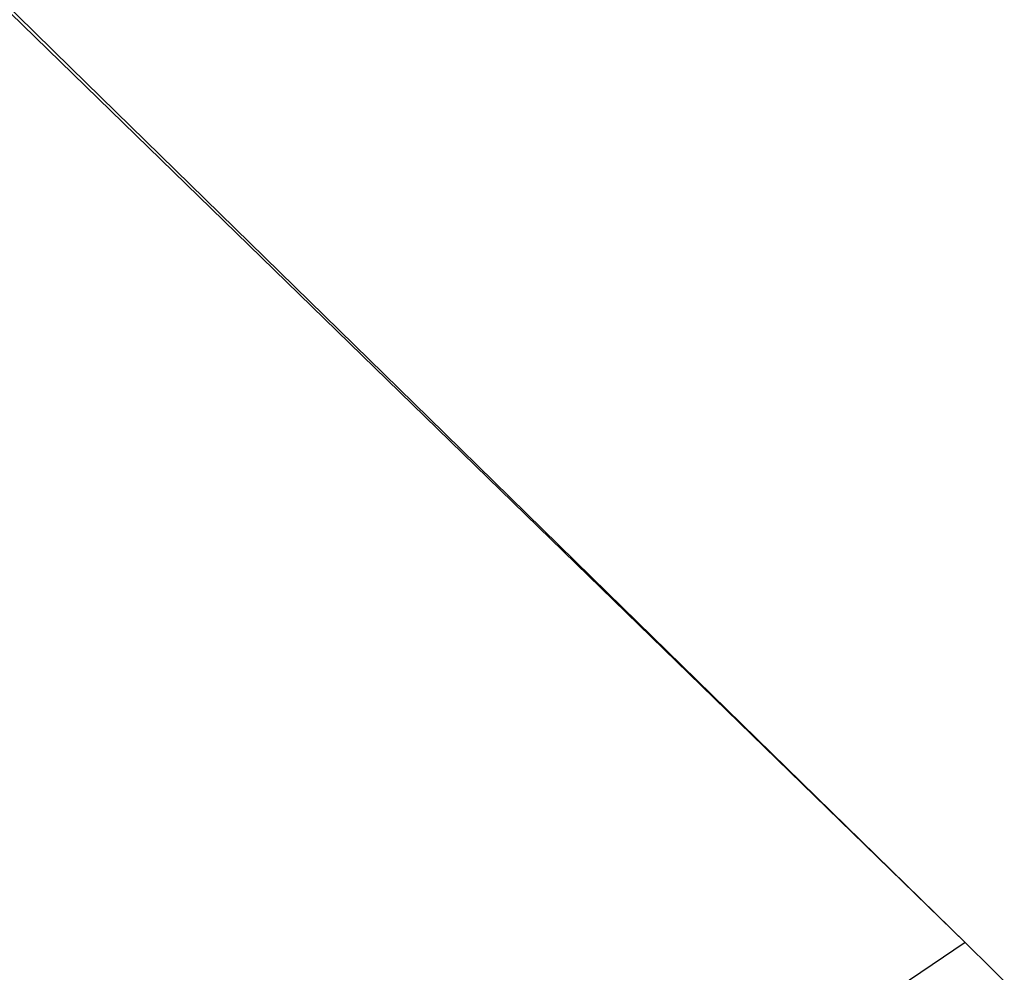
# Model space of a CAD drawing. Header units: millimetres. Extents: x -281 to 347, y -564 to 226.
# Tile 134 of 256: x -216.57315 to -216.56641, y -300.75555 to -300.74904. Entities that reach past the tile are written whole.
import ezdxf

# ---------------------------------------------------------------- set-up
doc = ezdxf.new("R2010")
doc.units = ezdxf.units.MM
doc.layers.add('Layer 01', color=18, linetype='Continuous', true_color=0x000000)

# ---------------------------------------------------------------- blocks, each defined once
blk = doc.blocks.new('10CP307GZ')
at = {"layer": 'Layer 01'}
for p, q in [((0, 22.50000000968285, 0.9999999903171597), (0, 23.49999688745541, 3.1125445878e-06)), ((0, 22.5, 1.000000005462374), (0, 22.5, 0.9999999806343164))]:
    blk.add_line(p, q, dxfattribs=at)
blk.add_arc((-8.606938e-10, -7.8e-15, 0.9999999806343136), 22.50000000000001, 89.99999560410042, 180, dxfattribs=at)
blk.add_open_spline([(1.7262657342e-06, 22.49999999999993, 0.9999999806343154), (0.7478074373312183, 22.50681860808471, 0.9931813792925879), (1.493810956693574, 22.47642595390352, 0.986385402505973), (2.982219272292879, 22.34139050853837, 0.9728384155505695), (3.720764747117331, 22.23688082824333, 0.9661225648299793), (5.900489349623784, 21.81838837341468, 0.9463187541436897), (7.314105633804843, 21.39951616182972, 0.9337559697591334), (9.375261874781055, 20.56156344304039, 0.9140882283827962), (10.05581640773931, 20.24497848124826, 0.9073865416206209), (11.37100135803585, 19.55206781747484, 0.8940137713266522), (12.00739389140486, 19.17548643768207, 0.8873282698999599), (13.85444215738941, 17.95745378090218, 0.8672747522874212), (15.00357824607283, 17.02858038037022, 0.8539098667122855), (16.59888254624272, 15.45280848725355, 0.8338674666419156), (17.10308245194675, 14.90278219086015, 0.8272625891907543), (18.05485643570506, 13.75578832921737, 0.8142284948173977), (18.50437115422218, 13.15587634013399, 0.8078307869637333), (19.75439283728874, 11.30481216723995, 0.7883806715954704), (20.45624689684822, 10.0067831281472, 0.7752530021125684), (21.31677313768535, 7.96618626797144, 0.7553295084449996), (21.5713449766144, 7.27028426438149, 0.7486493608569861), (21.90331111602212, 6.202153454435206, 0.7385689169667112), (22.00560190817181, 5.841927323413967, 0.7351977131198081), (22.19123274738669, 5.121362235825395, 0.72851004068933), (22.27490156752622, 4.76002870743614, 0.7251841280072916), (22.64826995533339, 2.94819315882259, 0.7086425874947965), (22.80431126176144, 1.482333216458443, 0.6956887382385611), (22.81698729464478, 0, 0.683012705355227)], degree=3, knots=[0, 0, 0, 0, 2.226859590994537, 2.226859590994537, 4.45371918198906, 4.45371918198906, 8.907438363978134, 8.907438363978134, 11.13429795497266, 11.13429795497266, 13.36115754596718, 13.36115754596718, 17.81487672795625, 17.81487672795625, 20.04173631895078, 20.04173631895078, 22.26859590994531, 22.26859590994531, 26.72231509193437, 26.72231509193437, 28.94917468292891, 28.94917468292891, 30.06260447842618, 30.06260447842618, 31.17603427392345, 31.17603427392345, 35.62975345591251, 35.62975345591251, 35.62975345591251, 35.62975345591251], dxfattribs=at)
blk.add_rational_spline([(-22.5, 0, 1.500000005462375), (-22.49999999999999, 7.310693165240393, 1.400000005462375), (-18.20288237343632, 13.22516817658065, 1.300000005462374), (-13.90576474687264, 19.1396431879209, 1.200000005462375), (-6.952882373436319, 21.39877161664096, 1.100000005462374), (-3.563649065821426, 22.50000027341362, 1.051254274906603), (1.7262657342e-06, 22.49999999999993, 0.9999999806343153)], [1, 0.9510565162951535, 1, 0.9510565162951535, 1, 0.9755282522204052, 0.9755282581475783], degree=2, knots=[0, 0, 0, 14.62275412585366, 14.62275412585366, 29.24550825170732, 29.24550825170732, 36.37351177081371, 36.37351177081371, 36.37351177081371], dxfattribs=at)
blk = doc.blocks.new('PL307ABINT')
at = {"layer": 'Layer 01', "extrusion": (0.02823984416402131, -0.9785163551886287, 0.2042259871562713), "rotation": 44.56152783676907}
blk.add_blockref('10CP307GZ', (-239.706988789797, -167.107842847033, 1342.194339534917), dxfattribs=at)

msp = doc.modelspace()

# ---------------------------------------------------------------- block references
at = {"layer": 'Layer 01', "extrusion": (0, -1, 0)}
msp.add_blockref('PL307ABINT', (0, 1307.439505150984, 174.332686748), dxfattribs=at)

doc.saveas('drawing.dxf')
